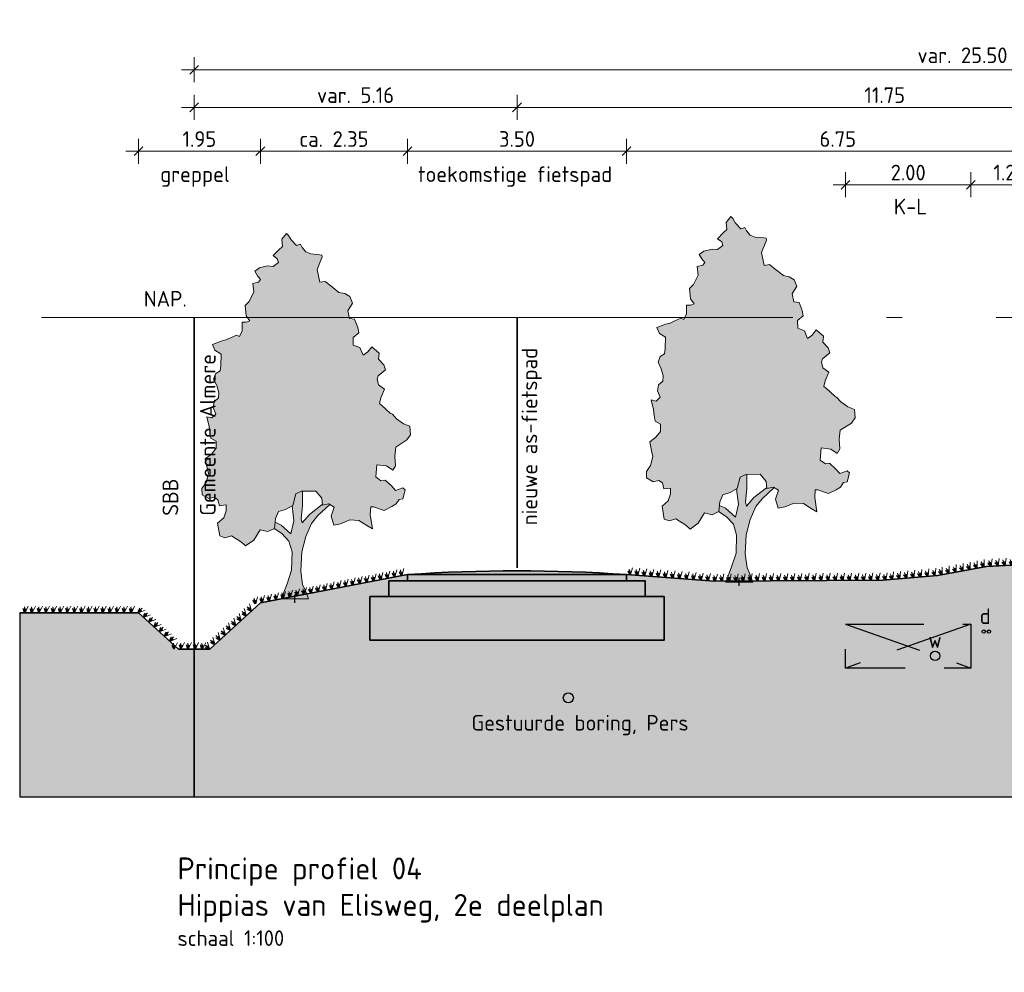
# Model space of a CAD drawing. Header units: metres. Extents: x 150805 to 161014, y 478675 to 486369.
# Tile 29 of 35: x 160898 to 160914, y 478706 to 478721. Entities that reach past the tile are written whole.
import ezdxf

# ---------------------------------------------------------------- set-up
doc = ezdxf.new("R2010")
doc.units = ezdxf.units.M
for name, pattern in [('AL-NAP_LIJN', [15.25, 12, -1.5, 0.25, -1.5]), ('DASHED2', [0.375, 0.25, -0.125]), ('XX-HART', [12, 4, -2, 0, -2, 4])]:
    doc.linetypes.add(name, pattern=pattern)
doc.layers.get('0').update_dxf_attribs({"lineweight": 25})
doc.layers.get('Defpoints').update_dxf_attribs({"lineweight": 25, "true_color": 0xff7fff})
for name, color, linetype, lineweight in [('N-WE-GR-BOOM-1e-A', 90, 'Continuous', 25), ('N-WE-GR-BOOM-1e-SD', 90, 'Continuous', 25), ('N-WE-VH-KANTVERHARDING-G', 7, 'Continuous', 35), ('X-XX-AL-M', 7, 'Continuous', 18), ('X-XX-AL-NAP-G', 7, 'AL-NAP_LIJN', 18), ('X-XX-AL-T25', 7, 'Continuous', 25), ('X-XX-AL-T35', 7, 'Continuous', 35)]:
    doc.layers.add(name, color=color, linetype=linetype, lineweight=lineweight)
for name, color, linetype, lineweight, true_color in [('N-WE-GR-BOOM-S', 7, 'Continuous', 40, 0x009900), ('N-WE-KG-GRENS_PERCEEL-G', 150, 'KG-PERCEEL', 35, 0x007fff), ('X-XX-AL-HARTLIJN-G', 7, 'XX-HART', 35, 0xff2e2e)]:
    doc.layers.add(name, color=color, linetype=linetype, lineweight=lineweight, true_color=true_color)
doc.layers.add('N-WE-GR-WEGEN-A', color=7, linetype='Continuous', lineweight=40, true_color=0xffd6ad, transparency=0.4)
doc.styles.add('NLCS-ISO-M100-T25', font='NLCS-ISO.ttf')
doc.styles.add('NLCS-ISO-M100-T35', font='NLCS-ISO.ttf')
doc.styles.get("Standard").update_dxf_attribs({"font": 'NLCS-ISO.ttf'})
doc.linetypes.add('KG-PERCEEL', pattern='A,5.5,-2,["P",Standard,S=1.8,R=0,X=-0.5,Y=-0.9],-2,5.5,-2,[5,NLCS.shx,S=0.75,R=0,X=0,Y=0],-2', length=19)
doc.dimstyles.new('NLCS-M100-T25-SCHRAP-X_L2_H1', dxfattribs={"dimscale": 0.1, "dimtxt": 2.5, "dimasz": 1.4, "dimexe": 2, "dimexo": 2, "dimgap": 0.7, "dimtad": 1, "dimzin": 0, "dimdsep": 46, "dimtxsty": 'NLCS-ISO-M100-T25', "dimblk": 'OBLIQUE', "dimcen": 0, "dimdle": 2, "dimclrd": 256, "dimclre": 256, "dimclrt": 256, "dimadec": 1, "dimazin": 0, "dimtfac": 1, "dimtofl": 0, "dimtmove": 1, "dimatfit": 0, "dimldrblk": 'OBLIQUE', "dimfxl": 2, "dimfxlon": 1, "dimtfill": 1, "dimtfillclr": 254, "dimtolj": 1, "dimtzin": 0, "dimlwd": 18, "dimlwe": 18, "dimarcsym": 0})

# ---------------------------------------------------------------- blocks, each defined once
blk = doc.blocks.new('_Oblique')
at = {"color": 0, "linetype": 'ByBlock', "lineweight": -2}
blk.add_line((-0.5, -0.5), (0.5, 0.5), dxfattribs=at)
blk = doc.blocks.new('*D97')
at = {"layer": 'Defpoints', "color": 0, "transparency": 16777216}
for p in [(160906.024, 478719.78), (160917.774, 478719.286), (160906.024, 478716.423)]:
    blk.add_point(p, dxfattribs=at)
at = {"layer": 'X-XX-AL-M', "linetype": 'Continuous', "lineweight": 18, "transparency": 16777216}
for p, q in [((160906.024, 478719.58), (160906.024, 478719.98)), ((160917.774, 478719.58), (160917.774, 478719.98)), ((160917.974, 478719.78), (160905.824, 478719.78))]:
    blk.add_line(p, q, dxfattribs=at)
at = {"layer": 'X-XX-AL-M', "lineweight": 18, "transparency": 16777216, "xscale": 0.14, "yscale": 0.14, "zscale": 0.14, "rotation": 180}
blk.add_blockref('_Oblique', (160906.024, 478719.78), dxfattribs=at)
at = {"layer": 'X-XX-AL-M', "lineweight": 18, "transparency": 16777216, "xscale": 0.14, "yscale": 0.14, "zscale": 0.14}
blk.add_blockref('_Oblique', (160917.774, 478719.78), dxfattribs=at)
at = {"layer": 'X-XX-AL-M', "transparency": 16777216, "insert": (160911.899, 478719.975), "char_height": 0.25, "attachment_point": 5, "style": 'NLCS-ISO-M100-T25', "bg_fill": 3, "box_fill_scale": 1.1, "bg_fill_color": 256, "bg_fill_true_color": 13158600, "bg_fill_transparency": 0}
blk.add_mtext('\\A1;11.75', dxfattribs=at)
blk = doc.blocks.new('*D98')
at = {"layer": 'Defpoints', "color": 0, "transparency": 16777216}
for p in [(160904.274, 478719.079), (160904.274, 478712.257), (160901.923, 478711.859)]:
    blk.add_point(p, dxfattribs=at)
at = {"layer": 'X-XX-AL-M', "linetype": 'Continuous', "lineweight": 18, "transparency": 16777216}
for p, q in [((160901.923, 478718.879), (160901.923, 478719.279)), ((160904.274, 478718.879), (160904.274, 478719.279)), ((160901.723, 478719.079), (160904.474, 478719.079))]:
    blk.add_line(p, q, dxfattribs=at)
at = {"layer": 'X-XX-AL-M', "lineweight": 18, "transparency": 16777216, "xscale": 0.14, "yscale": 0.14, "zscale": 0.14, "rotation": 180}
blk.add_blockref('_Oblique', (160901.923, 478719.079), dxfattribs=at)
at = {"layer": 'X-XX-AL-M', "lineweight": 18, "transparency": 16777216, "xscale": 0.14, "yscale": 0.14, "zscale": 0.14}
blk.add_blockref('_Oblique', (160904.274, 478719.079), dxfattribs=at)
at = {"layer": 'X-XX-AL-M', "transparency": 16777216, "insert": (160903.098, 478719.274), "char_height": 0.25, "attachment_point": 5, "style": 'NLCS-ISO-M100-T25', "bg_fill": 3, "box_fill_scale": 1.1, "bg_fill_color": 256, "bg_fill_true_color": 13158600, "bg_fill_transparency": 0}
blk.add_mtext('\\A1;ca. 2.35', dxfattribs=at)
blk = doc.blocks.new('*D99')
at = {"layer": 'Defpoints', "color": 0, "transparency": 16777216}
for p in [(160907.774, 478719.079), (160904.274, 478712.257), (160907.774, 478712.257)]:
    blk.add_point(p, dxfattribs=at)
at = {"layer": 'X-XX-AL-M', "linetype": 'Continuous', "lineweight": 18, "transparency": 16777216}
for p, q in [((160904.274, 478718.879), (160904.274, 478719.279)), ((160907.774, 478718.879), (160907.774, 478719.279)), ((160904.074, 478719.079), (160907.974, 478719.079))]:
    blk.add_line(p, q, dxfattribs=at)
at = {"layer": 'X-XX-AL-M', "lineweight": 18, "transparency": 16777216, "xscale": 0.14, "yscale": 0.14, "zscale": 0.14, "rotation": 180}
blk.add_blockref('_Oblique', (160904.274, 478719.079), dxfattribs=at)
at = {"layer": 'X-XX-AL-M', "lineweight": 18, "transparency": 16777216, "xscale": 0.14, "yscale": 0.14, "zscale": 0.14}
blk.add_blockref('_Oblique', (160907.774, 478719.079), dxfattribs=at)
at = {"layer": 'X-XX-AL-M', "transparency": 16777216, "insert": (160906.024, 478719.274), "char_height": 0.25, "attachment_point": 5, "style": 'NLCS-ISO-M100-T25', "bg_fill": 3, "box_fill_scale": 1.1, "bg_fill_color": 256, "bg_fill_true_color": 13158600, "bg_fill_transparency": 0}
blk.add_mtext('\\A1;3.50', dxfattribs=at)
blk = doc.blocks.new('*D100')
at = {"layer": 'Defpoints', "color": 0, "transparency": 16777216}
for p in [(160914.524, 478719.079), (160914.524, 478712.926), (160907.774, 478712.257)]:
    blk.add_point(p, dxfattribs=at)
at = {"layer": 'X-XX-AL-M', "linetype": 'Continuous', "lineweight": 18, "transparency": 16777216}
for p, q in [((160907.774, 478718.879), (160907.774, 478719.279)), ((160914.524, 478718.879), (160914.524, 478719.279)), ((160907.574, 478719.079), (160914.724, 478719.079))]:
    blk.add_line(p, q, dxfattribs=at)
at = {"layer": 'X-XX-AL-M', "lineweight": 18, "transparency": 16777216, "xscale": 0.14, "yscale": 0.14, "zscale": 0.14, "rotation": 180}
blk.add_blockref('_Oblique', (160907.774, 478719.079), dxfattribs=at)
at = {"layer": 'X-XX-AL-M', "lineweight": 18, "transparency": 16777216, "xscale": 0.14, "yscale": 0.14, "zscale": 0.14}
blk.add_blockref('_Oblique', (160914.524, 478719.079), dxfattribs=at)
at = {"layer": 'X-XX-AL-M', "transparency": 16777216, "insert": (160911.149, 478719.274), "char_height": 0.25, "attachment_point": 5, "style": 'NLCS-ISO-M100-T25', "bg_fill": 3, "box_fill_scale": 1.1, "bg_fill_color": 256, "bg_fill_true_color": 13158600, "bg_fill_transparency": 0}
blk.add_mtext('\\A1;6.75', dxfattribs=at)
blk = doc.blocks.new('*D103')
at = {"layer": 'Defpoints', "color": 0, "transparency": 16777216}
for p in [(160926.364, 478720.38), (160900.864, 478716.423), (160926.364, 478716.423)]:
    blk.add_point(p, dxfattribs=at)
at = {"layer": 'X-XX-AL-M', "linetype": 'Continuous', "lineweight": 18, "transparency": 16777216}
for p, q in [((160900.864, 478720.18), (160900.864, 478720.58)), ((160926.364, 478720.18), (160926.364, 478720.58)), ((160900.664, 478720.38), (160926.564, 478720.38))]:
    blk.add_line(p, q, dxfattribs=at)
at = {"layer": 'X-XX-AL-M', "lineweight": 18, "transparency": 16777216, "xscale": 0.14, "yscale": 0.14, "zscale": 0.14, "rotation": 180}
blk.add_blockref('_Oblique', (160900.864, 478720.38), dxfattribs=at)
at = {"layer": 'X-XX-AL-M', "lineweight": 18, "transparency": 16777216, "xscale": 0.14, "yscale": 0.14, "zscale": 0.14}
blk.add_blockref('_Oblique', (160926.364, 478720.38), dxfattribs=at)
at = {"layer": 'X-XX-AL-M', "transparency": 16777216, "insert": (160913.614, 478720.6), "char_height": 0.25, "attachment_point": 5, "style": 'NLCS-ISO-M100-T25', "bg_fill": 3, "box_fill_scale": 1.1, "bg_fill_color": 256, "bg_fill_true_color": 13158600, "bg_fill_transparency": 0}
blk.add_mtext('\\A1;var. 25.50 (RVB)', dxfattribs=at)
blk = doc.blocks.new('*D104')
at = {"layer": 'Defpoints', "color": 0, "transparency": 16777216}
for p in [(160900.864, 478719.78), (160900.864, 478716.423), (160906.024, 478716.423)]:
    blk.add_point(p, dxfattribs=at)
at = {"layer": 'X-XX-AL-M', "linetype": 'Continuous', "lineweight": 18, "transparency": 16777216}
for p, q in [((160900.864, 478719.58), (160900.864, 478719.98)), ((160906.024, 478719.58), (160906.024, 478719.98)), ((160906.224, 478719.78), (160900.664, 478719.78))]:
    blk.add_line(p, q, dxfattribs=at)
at = {"layer": 'X-XX-AL-M', "lineweight": 18, "transparency": 16777216, "xscale": 0.14, "yscale": 0.14, "zscale": 0.14, "rotation": 180}
blk.add_blockref('_Oblique', (160900.864, 478719.78), dxfattribs=at)
at = {"layer": 'X-XX-AL-M', "lineweight": 18, "transparency": 16777216, "xscale": 0.14, "yscale": 0.14, "zscale": 0.14}
blk.add_blockref('_Oblique', (160906.024, 478719.78), dxfattribs=at)
at = {"layer": 'X-XX-AL-M', "transparency": 16777216, "insert": (160903.444, 478719.975), "char_height": 0.25, "attachment_point": 5, "style": 'NLCS-ISO-M100-T25', "bg_fill": 3, "box_fill_scale": 1.1, "bg_fill_color": 256, "bg_fill_true_color": 13158600, "bg_fill_transparency": 0}
blk.add_mtext('\\A1;var. 5.16', dxfattribs=at)
blk = doc.blocks.new('*D105')
at = {"layer": 'Defpoints', "linetype": 'Continuous', "lineweight": 18, "transparency": 16777216}
for p, q in [((160911.274, 478718.343), (160911.274, 478718.743)), ((160913.274, 478718.343), (160913.274, 478718.743)), ((160911.074, 478718.543), (160913.474, 478718.543))]:
    blk.add_line(p, q, dxfattribs=at)
at = {"layer": 'Defpoints', "color": 0, "transparency": 16777216}
for p in [(160913.274, 478718.543), (160911.274, 478711.519), (160913.274, 478711.519)]:
    blk.add_point(p, dxfattribs=at)
at = {"layer": 'Defpoints', "lineweight": 18, "transparency": 16777216, "xscale": 0.14, "yscale": 0.14, "zscale": 0.14, "rotation": 180}
blk.add_blockref('_Oblique', (160911.274, 478718.543), dxfattribs=at)
at = {"layer": 'Defpoints', "lineweight": 18, "transparency": 16777216, "xscale": 0.14, "yscale": 0.14, "zscale": 0.14}
blk.add_blockref('_Oblique', (160913.274, 478718.543), dxfattribs=at)
at = {"layer": 'Defpoints', "transparency": 16777216, "insert": (160912.274, 478718.738), "char_height": 0.25, "attachment_point": 5, "style": 'NLCS-ISO-M100-T25', "bg_fill": 3, "box_fill_scale": 1.1, "bg_fill_color": 256, "bg_fill_true_color": 13158600, "bg_fill_transparency": 0}
blk.add_mtext('\\A1;2.00', dxfattribs=at)
blk = doc.blocks.new('*D106')
at = {"layer": 'Defpoints', "linetype": 'Continuous', "lineweight": 18, "transparency": 16777216}
for p, q in [((160913.274, 478718.343), (160913.274, 478718.743)), ((160914.524, 478718.343), (160914.524, 478718.743)), ((160913.074, 478718.543), (160914.724, 478718.543))]:
    blk.add_line(p, q, dxfattribs=at)
at = {"layer": 'Defpoints', "color": 0, "transparency": 16777216}
for p in [(160914.524, 478718.543), (160914.524, 478712.926), (160913.274, 478711.28)]:
    blk.add_point(p, dxfattribs=at)
at = {"layer": 'Defpoints', "lineweight": 18, "transparency": 16777216, "xscale": 0.14, "yscale": 0.14, "zscale": 0.14, "rotation": 180}
blk.add_blockref('_Oblique', (160913.274, 478718.543), dxfattribs=at)
at = {"layer": 'Defpoints', "lineweight": 18, "transparency": 16777216, "xscale": 0.14, "yscale": 0.14, "zscale": 0.14}
blk.add_blockref('_Oblique', (160914.524, 478718.543), dxfattribs=at)
at = {"layer": 'Defpoints', "transparency": 16777216, "insert": (160913.899, 478718.738), "char_height": 0.25, "attachment_point": 5, "style": 'NLCS-ISO-M100-T25', "bg_fill": 3, "box_fill_scale": 1.1, "bg_fill_color": 256, "bg_fill_true_color": 13158600, "bg_fill_transparency": 0}
blk.add_mtext('\\A1;1.25', dxfattribs=at)
blk = doc.blocks.new('SGR-BOOM_S01_V_ZIJ-D')
at = {"layer": 'N-WE-GR-BOOM-1e-A', "transparency": 33554585}
h = blk.add_hatch(color=256, dxfattribs=at)
h.dxf.hatch_style = 1
h.set_gradient(color1=(254, 204, 102), color2=(108, 181, 90), tint=1, name='CYLINDER')
h.paths.add_polyline_path([(-1.056, 11.496), (-0.874, 11.68), (-0.792, 11.622), (-0.684, 11.475), (-0.477, 11.294), (-0.312, 11.337), (-0.253, 11.231), (-0.105, 11.091), (0.102, 11.028), (0.349, 11.012), (0.538, 10.99), (0.556, 10.931), (0.353, 10.535), (0.462, 10.124), (0.668, 10.149), (0.893, 10.004), (1.224, 9.8), (1.454, 9.761), (1.661, 9.663), (1.763, 9.457), (1.582, 9.209), (1.643, 8.962), (1.849, 8.94), (1.975, 8.676), (2.018, 8.511), (1.795, 8.362), (1.797, 8.115), (2.062, 8.035), (2.188, 7.789), (2.376, 7.896), (2.539, 8.062), (2.829, 7.858), (2.807, 7.67), (3.015, 7.489), (3.081, 7.325), (2.794, 7.134), (2.753, 7.034), (2.796, 6.845), (3.044, 6.706), (2.899, 6.434), (2.842, 6.251), (2.942, 6.187), (3.274, 5.943), (3.357, 5.902), (3.523, 5.762), (3.795, 5.599), (4.06, 5.519), (4.086, 5.248), (3.94, 5.082), (3.489, 4.855), (3.45, 4.566), (3.476, 4.254), (3.371, 4.112), (3.122, 4.252), (2.734, 4.29), (2.695, 3.901), (2.902, 3.779), (3.067, 3.798), (3.316, 3.611), (3.482, 3.471), (3.77, 3.556), (3.87, 3.492), (3.772, 3.203), (3.625, 3.184), (3.503, 3.036), (3.339, 2.952), (3.033, 2.826), (2.597, 2.946), (2.497, 2.946), (2.475, 2.698), (2.561, 2.246), (2.337, 2.35), (2.023, 2.512), (1.652, 2.527), (1.282, 2.4), (1.018, 2.357), (0.91, 2.645), (1.031, 2.934), (0.824, 3.038), (0.559, 2.995), (0.534, 3.219), (0.303, 3.447), (-0.274, 3.442), (-0.497, 3.358), (-0.618, 2.986), (-0.906, 2.86), (-1.193, 2.793), (-1.315, 2.568), (-1.354, 2.256), (-1.624, 2.154), (-1.931, 2.21), (-2.175, 1.879), (-2.504, 1.694), (-2.669, 1.816), (-3.066, 2.019), (-3.33, 1.952), (-3.536, 2.015), (-3.622, 2.427), (-3.376, 2.593), (-3.278, 2.818), (-3.279, 3.006), (-3.544, 2.981), (-3.61, 3.169), (-3.752, 3.25), (-3.981, 3.207), (-4.247, 3.328), (-4.249, 3.535), (-4.086, 3.724), (-3.988, 4.013), (-4.048, 4.195), (-4.115, 4.483), (-3.869, 4.633), (-3.682, 4.817), (-3.684, 5.046), (-3.891, 5.145), (-3.933, 5.333), (-3.958, 5.515), (-4.061, 5.826), (-3.854, 5.787), (-3.691, 5.912), (-3.798, 6.117), (-3.758, 6.3), (-3.595, 6.425), (-3.572, 6.59), (-3.657, 6.818), (-3.782, 7.024), (-3.701, 7.207), (-3.519, 7.291), (-3.497, 7.456), (-3.482, 7.827), (-3.73, 7.948), (-3.832, 8.136), (-3.485, 8.239), (-3.297, 8.281), (-3.115, 8.348), (-2.868, 8.432), (-2.745, 8.392), (-2.64, 8.575), (-2.642, 8.846), (-2.477, 8.847), (-2.336, 8.889), (-2.479, 9.053), (-2.523, 9.383), (-2.359, 9.507), (-2.179, 9.815), (-2.222, 10.085), (-1.993, 10.128), (-1.911, 10.212), (-2.036, 10.334), (-2.143, 10.475), (-1.955, 10.582), (-1.626, 10.644), (-1.402, 10.628), (-1.197, 10.753), (-1.239, 10.876), (-1.405, 10.975), (-1.177, 11.165), (-1.036, 11.266)])
h = blk.add_hatch(color=256, dxfattribs=at)
h.dxf.hatch_style = 1
h.set_gradient(color1=(99, 100, 102), color2=(88, 186, 72), tint=1, name='INVCURVED')
h.paths.add_polyline_path([(-0.098, 2.001), (0.128, 2.415), (0.374, 2.664), (0.861, 3.02), (0.824, 3.038), (0.559, 2.995), (0.557, 3.016), (0.044, 2.703), (-0.243, 2.43), (-0.285, 2.553), (-0.229, 2.989), (-0.233, 3.442), (-0.274, 3.442), (-0.497, 3.358), (-0.618, 2.986), (-0.646, 2.974), (-0.573, 2.492), (-0.693, 2.079), (-1.09, 2.364), (-1.33, 2.45), (-1.356, 2.244), (-1.064, 2.093), (-0.774, 1.848), (-0.648, 1.502), (-0.667, 0.925), (-0.846, 0.488), (-1.08, 0), (0, 0), (-0.126, 0.287), (-0.227, 0.452), (-0.296, 0.904), (-0.259, 1.505)])
at = {"lineweight": 0}
for p, q in [((-0.233, 3.442), (-0.229, 2.989)), ((-0.573, 2.492), (-0.646, 2.974)), ((-0.229, 2.989), (-0.285, 2.553)), ((0.044, 2.703), (0.557, 3.016)), ((0.861, 3.02), (0.374, 2.664)), ((-0.285, 2.553), (-0.243, 2.43)), ((-0.243, 2.43), (0.044, 2.703)), ((0.374, 2.664), (0.128, 2.415)), ((-1.368, 2.251), (-1.064, 2.093)), ((-1.33, 2.45), (-1.09, 2.364)), ((-1.09, 2.364), (-0.693, 2.079)), ((-0.693, 2.079), (-0.573, 2.492)), ((0.128, 2.415), (-0.098, 2.001)), ((-1.064, 2.093), (-0.774, 1.848)), ((-0.098, 2.001), (-0.259, 1.505)), ((-0.774, 1.848), (-0.648, 1.502)), ((-0.648, 1.502), (-0.667, 0.925)), ((-0.259, 1.505), (-0.296, 0.904)), ((-0.667, 0.925), (-0.846, 0.488)), ((-0.296, 0.904), (-0.227, 0.452)), ((-0.846, 0.488), (-1.08, 0)), ((-0.227, 0.452), (-0.126, 0.287)), ((-1.08, 0), (0, 0)), ((-0.126, 0.287), (0, 0))]:
    blk.add_line(p, q, dxfattribs=at)
at = {"lineweight": 0, "flags": 128}
blk.add_lwpolyline([(-1.056, 11.496), (-0.874, 11.68), (-0.792, 11.622), (-0.684, 11.475), (-0.477, 11.294), (-0.312, 11.337), (-0.253, 11.231), (-0.105, 11.091), (0.102, 11.028), (0.349, 11.012), (0.538, 10.99), (0.556, 10.931), (0.353, 10.535), (0.462, 10.124), (0.668, 10.149), (0.893, 10.004), (1.224, 9.8), (1.454, 9.761), (1.661, 9.663), (1.763, 9.457), (1.582, 9.209), (1.643, 8.962), (1.849, 8.94), (1.975, 8.676), (2.018, 8.511), (1.795, 8.362), (1.797, 8.115), (2.062, 8.035), (2.188, 7.789), (2.376, 7.896), (2.539, 8.062), (2.829, 7.858), (2.807, 7.67), (3.015, 7.489), (3.081, 7.325), (2.794, 7.134), (2.753, 7.034), (2.796, 6.845), (3.044, 6.706), (2.899, 6.434), (2.842, 6.251), (2.942, 6.187), (3.274, 5.943), (3.357, 5.902), (3.523, 5.762), (3.795, 5.599), (4.06, 5.519), (4.086, 5.248), (3.94, 5.082), (3.489, 4.855), (3.45, 4.566), (3.476, 4.254), (3.371, 4.112), (3.122, 4.252), (2.734, 4.29), (2.695, 3.901), (2.902, 3.779), (3.067, 3.798), (3.316, 3.611), (3.482, 3.471), (3.77, 3.556), (3.87, 3.492), (3.772, 3.203), (3.625, 3.184), (3.503, 3.036), (3.339, 2.952), (3.033, 2.826), (2.597, 2.946), (2.497, 2.946), (2.475, 2.698), (2.561, 2.246), (2.337, 2.35), (2.023, 2.512), (1.652, 2.527), (1.282, 2.4), (1.018, 2.357), (0.91, 2.645), (1.031, 2.934), (0.824, 3.038), (0.559, 2.995), (0.534, 3.219), (0.303, 3.447), (-0.274, 3.442), (-0.497, 3.358), (-0.618, 2.986), (-0.906, 2.86), (-1.193, 2.793), (-1.315, 2.568), (-1.354, 2.256), (-1.624, 2.154), (-1.931, 2.21), (-2.175, 1.879), (-2.504, 1.694), (-2.669, 1.816), (-3.066, 2.019), (-3.33, 1.952), (-3.536, 2.015), (-3.622, 2.427), (-3.376, 2.593), (-3.278, 2.818), (-3.279, 3.006), (-3.544, 2.981), (-3.61, 3.169), (-3.752, 3.25), (-3.981, 3.207), (-4.247, 3.328), (-4.249, 3.535), (-4.086, 3.724), (-3.988, 4.013), (-4.048, 4.195), (-4.115, 4.483), (-3.869, 4.633), (-3.682, 4.817), (-3.684, 5.046), (-3.891, 5.145), (-3.933, 5.333), (-3.958, 5.515), (-4.061, 5.826), (-3.854, 5.787), (-3.691, 5.912), (-3.798, 6.117), (-3.758, 6.3), (-3.595, 6.425), (-3.572, 6.59), (-3.657, 6.818), (-3.782, 7.024), (-3.701, 7.207), (-3.519, 7.291), (-3.497, 7.456), (-3.482, 7.827), (-3.73, 7.948), (-3.832, 8.136), (-3.485, 8.239), (-3.297, 8.281), (-3.115, 8.348), (-2.868, 8.432), (-2.745, 8.392), (-2.64, 8.575), (-2.642, 8.846), (-2.477, 8.847), (-2.336, 8.889), (-2.479, 9.053), (-2.523, 9.383), (-2.359, 9.507), (-2.179, 9.815), (-2.222, 10.085), (-1.993, 10.128), (-1.911, 10.212), (-2.036, 10.334), (-2.143, 10.475), (-1.955, 10.582), (-1.626, 10.644), (-1.402, 10.628), (-1.197, 10.753), (-1.239, 10.876), (-1.405, 10.975), (-1.177, 11.165), (-1.036, 11.266)], close=True, dxfattribs=at)
at = {"layer": 'Defpoints'}
blk.add_line((-0.54, -0.119), (-0.54, 0.13), dxfattribs=at)
blk = doc.blocks.new('*D259')
at = {"layer": 'Defpoints', "color": 0, "transparency": 16777216}
for p in [(160899.975, 478719.079), (160901.923, 478711.859), (160899.975, 478711.703)]:
    blk.add_point(p, dxfattribs=at)
at = {"layer": 'X-XX-AL-M', "linetype": 'Continuous', "lineweight": 18, "transparency": 16777216}
for p, q in [((160899.975, 478718.879), (160899.975, 478719.279)), ((160901.923, 478718.879), (160901.923, 478719.279)), ((160902.123, 478719.079), (160899.775, 478719.079))]:
    blk.add_line(p, q, dxfattribs=at)
at = {"layer": 'X-XX-AL-M', "lineweight": 18, "transparency": 16777216, "xscale": 0.14, "yscale": 0.14, "zscale": 0.14, "rotation": 180}
blk.add_blockref('_Oblique', (160899.975, 478719.079), dxfattribs=at)
at = {"layer": 'X-XX-AL-M', "lineweight": 18, "transparency": 16777216, "xscale": 0.14, "yscale": 0.14, "zscale": 0.14}
blk.add_blockref('_Oblique', (160901.923, 478719.079), dxfattribs=at)
at = {"layer": 'X-XX-AL-M', "transparency": 16777216, "insert": (160900.949, 478719.274), "char_height": 0.25, "attachment_point": 5, "style": 'NLCS-ISO-M100-T25', "bg_fill": 3, "box_fill_scale": 1.1, "bg_fill_color": 256, "bg_fill_true_color": 13158600, "bg_fill_transparency": 0}
blk.add_mtext('\\A1;1.95', dxfattribs=at)
blk = doc.blocks.new('Gras-01')
at = {"layer": 'N-WE-GR-BOOM-S', "color": 85, "lineweight": 9, "true_color": 0x58ba48}
for p, q in [((0, 0), (0.004, 0.063)), ((0.003, 0), (0.034, 0.114))]:
    blk.add_line(p, q, dxfattribs=at)
at = {"layer": 'N-WE-GR-BOOM-S', "color": 85, "lineweight": 9, "true_color": 0x58ba48, "flags": 128}
for points in [[(-0.042, 0.06, 0.10285), (-0.006, 0)], [(-0.042, 0.06, -0.10285), (-0.006, 0)], [(-0.002, 0, -0.071887), (-0.022, 0.092)], [(-0.002, 0, 0.071887), (-0.022, 0.092)]]:
    blk.add_lwpolyline(points, format="xyb", dxfattribs=at)
blk = doc.blocks.new('*U262')
at = {"layer": 'N-WE-VH-KANTVERHARDING-G', "rotation": 169.0725322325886}
blk.add_blockref('Gras-01', (0.093, 0), dxfattribs=at)
blk = doc.blocks.new('*U263')
at = {"layer": 'N-WE-VH-KANTVERHARDING-G', "color": 0, "linetype": 'ByBlock', "lineweight": -2, "transparency": 16777216}
for p, rotation in [((160904.051, 478712.269), 190.9274677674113), ((160904.162, 478712.291), 190.9274677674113), ((160904.274, 478712.312), 190.9274677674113), ((160903.161, 478712.098), 190.9274677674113), ((160903.272, 478712.119), 190.9274677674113), ((160903.384, 478712.141), 190.9274677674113), ((160903.495, 478712.162), 190.9274677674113), ((160903.606, 478712.184), 190.9274677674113), ((160903.717, 478712.205), 190.9274677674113), ((160903.829, 478712.226), 190.9274677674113), ((160903.94, 478712.248), 190.9274677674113), ((160902.382, 478711.947), 190.9274677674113), ((160902.493, 478711.969), 190.9274677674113), ((160902.605, 478711.99), 190.9274677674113), ((160902.716, 478712.012), 190.9274677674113), ((160902.827, 478712.033), 190.9274677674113), ((160902.938, 478712.055), 190.9274677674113), ((160903.05, 478712.076), 190.9274677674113), ((160901.937, 478711.861), 190.9274677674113), ((160902.048, 478711.883), 190.9274677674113), ((160902.16, 478711.904), 190.9274677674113), ((160902.271, 478711.926), 190.9274677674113), ((160898.253, 478711.703), 180), ((160898.366, 478711.703), 180), ((160898.48, 478711.703), 180), ((160898.593, 478711.703), 180), ((160898.706, 478711.703), 180), ((160898.82, 478711.703), 180), ((160898.933, 478711.703), 180), ((160899.046, 478711.703), 180), ((160899.16, 478711.703), 180), ((160899.273, 478711.703), 180), ((160899.386, 478711.703), 180), ((160899.5, 478711.703), 180), ((160899.613, 478711.703), 180), ((160899.726, 478711.703), 180), ((160899.84, 478711.703), 180), ((160899.953, 478711.703), 180), ((160900.042, 478711.642), 137.749027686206), ((160900.126, 478711.566), 137.749027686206), ((160901.766, 478711.716), 222.2509723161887), ((160901.85, 478711.792), 222.2509723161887), ((160900.21, 478711.49), 137.749027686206), ((160900.294, 478711.413), 137.749027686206), ((160901.598, 478711.563), 222.2509723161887), ((160901.682, 478711.64), 222.2509723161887), ((160900.378, 478711.337), 137.749027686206), ((160900.462, 478711.261), 137.749027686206), ((160901.43, 478711.411), 222.2509723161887), ((160901.514, 478711.487), 222.2509723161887), ((160900.546, 478711.185), 137.749027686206), ((160901.263, 478711.259), 222.2509723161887), ((160901.347, 478711.335), 222.2509723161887), ((160900.635, 478711.123), 180), ((160900.749, 478711.123), 180), ((160900.862, 478711.123), 180), ((160900.975, 478711.123), 180), ((160901.088, 478711.123), 180), ((160901.179, 478711.182), 222.2509723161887)]:
    blk.add_blockref('*U262', p, dxfattribs=dict(at, rotation=rotation))
blk = doc.blocks.new('*U264')
at = {"layer": 'N-WE-VH-KANTVERHARDING-G', "rotation": 4.263318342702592}
blk.add_blockref('Gras-01', (0.063, 0), dxfattribs=at)
blk = doc.blocks.new('*U265')
at = {"layer": 'N-WE-VH-KANTVERHARDING-G', "color": 0, "linetype": 'ByBlock', "lineweight": -2, "transparency": 16777216}
for p, rotation in [((160913.309, 478712.403), 10.45032692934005), ((160913.421, 478712.424), 10.45032692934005), ((160913.532, 478712.444), 2.862297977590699), ((160913.645, 478712.449), 2.862297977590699), ((160913.758, 478712.455), 2.862297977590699), ((160913.872, 478712.461), 2.862297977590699), ((160913.985, 478712.466), 2.862297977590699), ((160914.098, 478712.472), 2.862297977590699), ((160914.211, 478712.477), 2.862297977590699), ((160914.324, 478712.483), 2.862297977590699), ((160907.774, 478712.312), 355.7366816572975), ((160907.887, 478712.304), 355.7366816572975), ((160908, 478712.296), 355.7366816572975), ((160908.113, 478712.287), 355.7366816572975), ((160908.226, 478712.279), 355.7366816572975), ((160908.339, 478712.27), 355.7366816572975), ((160908.452, 478712.262), 355.7366816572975), ((160908.565, 478712.253), 355.7366816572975), ((160912.075, 478712.241), 4.949374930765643), ((160912.188, 478712.251), 4.949374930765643), ((160912.301, 478712.261), 4.949374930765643), ((160912.413, 478712.27), 4.949374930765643), ((160912.526, 478712.28), 4.949374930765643), ((160912.639, 478712.29), 4.949374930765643), ((160912.752, 478712.301), 10.45032692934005), ((160912.863, 478712.321), 10.45032692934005), ((160912.975, 478712.342), 10.45032692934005), ((160913.086, 478712.362), 10.45032692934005), ((160913.198, 478712.383), 10.45032692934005), ((160908.678, 478712.245), 355.7366816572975), ((160908.791, 478712.237), 355.7366816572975), ((160908.904, 478712.228), 355.7366816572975), ((160909.017, 478712.22), 355.7366816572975), ((160909.13, 478712.211), 355.7366816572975), ((160909.243, 478712.208), 0.3207523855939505), ((160909.356, 478712.209), 0.3207523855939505), ((160909.469, 478712.21), 0.3207523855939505), ((160909.583, 478712.21), 0.3207523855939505), ((160909.696, 478712.211), 0.3207523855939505), ((160909.809, 478712.212), 0.3207523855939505), ((160909.923, 478712.212), 0.3207523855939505), ((160910.036, 478712.213), 0.3207523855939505), ((160910.149, 478712.213), 0.3207523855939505), ((160910.263, 478712.214), 0.3207523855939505), ((160910.376, 478712.215), 0.3207523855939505), ((160910.489, 478712.215), 0.3207523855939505), ((160910.602, 478712.216), 0.3207523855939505), ((160910.716, 478712.217), 0.3207523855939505), ((160910.829, 478712.217), 0.3207523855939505), ((160910.942, 478712.218), 0.3207523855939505), ((160911.056, 478712.219), 0.3207523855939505), ((160911.169, 478712.219), 0.3207523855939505), ((160911.282, 478712.22), 0.3207523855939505), ((160911.396, 478712.22), 0.3207523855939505), ((160911.509, 478712.221), 0.3207523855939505), ((160911.622, 478712.222), 0.3207523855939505), ((160911.736, 478712.222), 0.3207523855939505), ((160911.849, 478712.223), 0.3207523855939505), ((160911.962, 478712.231), 4.949374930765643)]:
    blk.add_blockref('*U264', p, dxfattribs=dict(at, rotation=rotation))

msp = doc.modelspace()

# ---------------------------------------------------------------- hatches: boundary and pattern name
at = {"layer": 'N-WE-GR-WEGEN-A', "true_color": 0xf8991e, "transparency": 33554534}
h = msp.add_hatch(color=30, dxfattribs=at)
h.dxf.hatch_style = 1
h.set_gradient(color1=(248, 153, 30), color2=(241, 235, 31), name='INVCURVED')
h.paths.add_polyline_path([(160927.443, 478712.203), (160926.364, 478711.123), (160925.864, 478711.123), (160924.676, 478712.31), (160921.024, 478712.491), (160921.024, 478712.359), (160914.524, 478712.359), (160914.524, 478712.493), (160913.525, 478712.443), (160912.742, 478712.299), (160911.868, 478712.223), (160909.174, 478712.208), (160907.774, 478712.312), (160907.774, 478712.212), (160908.074, 478712.212), (160908.074, 478711.962), (160908.374, 478711.962), (160908.374, 478711.262), (160903.674, 478711.262), (160903.674, 478711.962), (160903.974, 478711.962), (160903.974, 478712.212), (160904.274, 478712.212), (160904.274, 478712.312), (160901.923, 478711.859), (160901.114, 478711.123), (160900.614, 478711.123), (160899.975, 478711.703), (160898.078, 478711.703), (160898.078, 478708.76), (160929.735, 478708.76), (160929.746, 478711.376), (160927.495, 478711.324), (160927.495, 478711.824), (160927.745, 478711.83), (160927.745, 478712.079), (160928.045, 478712.087), (160928.045, 478712.22)])
at = {"layer": 'N-WE-GR-WEGEN-A', "true_color": 0x939598, "transparency": 33554559}
h = msp.add_hatch(color=252, dxfattribs=at)
h.dxf.hatch_style = 1
h.paths.add_polyline_path([(160904.274, 478712.312), (160907.774, 478712.312, 0.034691)])
at = {"layer": 'N-WE-GR-WEGEN-A', "true_color": 0xfeeab9, "transparency": 33554559}
h = msp.add_hatch(color=254, dxfattribs=at)
h.dxf.hatch_style = 1
h.paths.add_polyline_path([(160908.074, 478712.212), (160903.974, 478712.212), (160903.974, 478711.962), (160908.074, 478711.962)])
at = {"layer": 'N-WE-GR-WEGEN-A', "true_color": 0x939598, "transparency": 33554559}
h = msp.add_hatch(color=252, dxfattribs=at)
h.dxf.hatch_style = 1
h.paths.add_polyline_path([(160907.774, 478712.312), (160904.274, 478712.312), (160904.274, 478712.212), (160907.774, 478712.212)])
at = {"layer": 'N-WE-GR-WEGEN-A', "true_color": 0xfeeab9, "transparency": 33554559}
h = msp.add_hatch(color=254, dxfattribs=at)
h.dxf.hatch_style = 1
h.paths.add_polyline_path([(160908.374, 478711.962), (160903.674, 478711.962), (160903.674, 478711.262), (160908.374, 478711.262)])

# ---------------------------------------------------------------- linework, layer by layer
at = {"layer": 'Defpoints', "color": 5, "true_color": 0x0000ff}
msp.add_circle((160912.704, 478711.012), 0.075, dxfattribs=at)
at = {"layer": 'Defpoints', "color": 6, "true_color": 0xff00ff}
msp.add_circle((160906.844, 478710.343), 0.08, dxfattribs=at)
at = {"layer": 'N-WE-KG-GRENS_PERCEEL-G'}
msp.add_line((160900.864, 478716.423), (160900.864, 478708.76), dxfattribs=at)
at = {"layer": 'N-WE-VH-KANTVERHARDING-G', "flags": 128}
msp.add_lwpolyline([(160914.524, 478712.493), (160913.525, 478712.443), (160912.742, 478712.299), (160911.868, 478712.223), (160909.174, 478712.208), (160907.774, 478712.312)], dxfattribs=at)

# ---------------------------------------------------------------- block references
at = {"layer": 'N-WE-GR-BOOM-1e-SD', "xscale": 0.4, "yscale": 0.5, "zscale": 0.5}
for p in [(160909.79, 478712.193), (160902.69, 478711.923)]:
    msp.add_blockref('SGR-BOOM_S01_V_ZIJ-D', p, dxfattribs=at)

# ---------------------------------------------------------------- texts
at = {"layer": 'Defpoints', "style": 'NLCS-ISO-M100-T25'}
for s, p in [('K-L', (160912.044, 478718.069)), ('w', (160912.596, 478711.141)), ('Gestuurde boring, Pers', (160905.296, 478709.819))]:
    msp.add_text(s, height=0.25, dxfattribs=at).set_placement(p)
at = {"layer": 'X-XX-AL-T25', "color": 240, "true_color": 0xed1f24, "style": 'NLCS-ISO-M100-T25'}
for s, p in [('Gemeente Almere', (160901.208, 478713.253)), ('SBB', (160900.611, 478713.253))]:
    msp.add_text(s, height=0.25, rotation=90, dxfattribs=at).set_placement(p)
at = {"layer": 'X-XX-AL-T25', "insert": (160900.6, 478706.627), "char_height": 0.25, "attachment_point": 1, "style": 'NLCS-ISO-M100-T25'}
msp.add_mtext_dynamic_manual_height_columns('schaal 1:100', width=1.87194, gutter_width=1.25, heights=[0], dxfattribs=at)
at = {"layer": 'X-XX-AL-T35', "insert": (160900.6, 478707.791), "char_height": 0.35, "width": 9.70714, "attachment_point": 1, "style": 'NLCS-ISO-M100-T35'}
msp.add_mtext('Principe profiel 04\\PHippias van Elisweg, 2e deelplan', dxfattribs=at)

# ---------------------------------------------------------------- next in the draw order: dimensions: what is measured, and where the dimension line sits
at = {"layer": 'X-XX-AL-M'}
dim = msp.add_linear_dim(base=(160906.024, 478719.78), p1=(160917.774, 478719.286), p2=(160906.024, 478716.423), dimstyle='NLCS-M100-T25-SCHRAP-X_L2_H1', dxfattribs=at)
dim.commit()
dim.dimension.update_dxf_attribs({"geometry": '*D97', "text_midpoint": (160911.899, 478719.975)})
dim = msp.add_linear_dim(base=(160904.274, 478719.079), p1=(160901.923, 478711.859), p2=(160904.274, 478712.257), text='ca. <>', dimstyle='NLCS-M100-T25-SCHRAP-X_L2_H1', dxfattribs=at)
dim.commit()
dim.dimension.update_dxf_attribs({"geometry": '*D98', "text_midpoint": (160903.098, 478719.274)})

# ---------------------------------------------------------------- next in the draw order: linework, layer by layer
at = {"layer": 'N-WE-VH-KANTVERHARDING-G', "flags": 128}
msp.add_lwpolyline([(160903.674, 478711.262), (160903.674, 478711.962), (160908.374, 478711.962), (160908.374, 478711.262)], close=True, dxfattribs=at)

# ---------------------------------------------------------------- next in the draw order: dimensions: what is measured, and where the dimension line sits
at = {"layer": 'X-XX-AL-M'}
dim = msp.add_linear_dim(base=(160907.774, 478719.079), p1=(160904.274, 478712.257), p2=(160907.774, 478712.257), dimstyle='NLCS-M100-T25-SCHRAP-X_L2_H1', dxfattribs=at)
dim.commit()
dim.dimension.update_dxf_attribs({"geometry": '*D99', "text_midpoint": (160906.024, 478719.274)})

# ---------------------------------------------------------------- next in the draw order: linework, layer by layer
at = {"layer": 'N-WE-VH-KANTVERHARDING-G', "flags": 128}
msp.add_lwpolyline([(160898.078, 478711.703), (160899.975, 478711.703), (160900.614, 478711.123), (160901.114, 478711.123), (160901.923, 478711.859), (160904.274, 478712.312)], dxfattribs=at)

# ---------------------------------------------------------------- next in the draw order: texts
at = {"layer": 'X-XX-AL-T25', "style": 'NLCS-ISO-M100-T25'}
msp.add_text('nieuwe as-fietspad', height=0.25, rotation=90, dxfattribs=at).set_placement((160906.347, 478713.102))

# ---------------------------------------------------------------- next in the draw order: dimensions: what is measured, and where the dimension line sits
at = {"layer": 'X-XX-AL-M'}
dim = msp.add_linear_dim(base=(160914.524, 478719.079), p1=(160907.774, 478712.257), p2=(160914.524, 478712.926), dimstyle='NLCS-M100-T25-SCHRAP-X_L2_H1', dxfattribs=at)
dim.commit()
dim.dimension.update_dxf_attribs({"geometry": '*D100', "text_midpoint": (160911.149, 478719.274)})

# ---------------------------------------------------------------- next in the draw order: linework, layer by layer
at = {"layer": 'N-WE-VH-KANTVERHARDING-G', "flags": 128}
msp.add_lwpolyline([(160904.274, 478712.312, -0.034691), (160907.774, 478712.312)], format="xyb", dxfattribs=at)
for points in [[(160903.974, 478712.212), (160908.074, 478712.212), (160908.074, 478711.962), (160903.974, 478711.962)], [(160904.274, 478712.312), (160907.774, 478712.312), (160907.774, 478712.212), (160904.274, 478712.212)]]:
    msp.add_lwpolyline(points, close=True, dxfattribs=at)

# ---------------------------------------------------------------- next in the draw order: dimensions: what is measured, and where the dimension line sits
at = {"layer": 'X-XX-AL-M'}
dim = msp.add_linear_dim(base=(160926.364, 478720.38), p1=(160900.864, 478716.423), p2=(160926.364, 478716.423), text='var. <> (RVB)', dimstyle='NLCS-M100-T25-SCHRAP-X_L2_H1', dxfattribs=at)
dim.commit()
dim.dimension.update_dxf_attribs({"geometry": '*D103', "text_midpoint": (160913.614, 478720.6)})

# ---------------------------------------------------------------- next in the draw order: dimensions: what is measured, and where the dimension line sits
at = {"layer": 'Defpoints'}
dim = msp.add_linear_dim(base=(160913.274, 478718.543), p1=(160911.274, 478711.519), p2=(160913.274, 478711.519), dimstyle='NLCS-M100-T25-SCHRAP-X_L2_H1', dxfattribs=at)
dim.commit()
dim.dimension.update_dxf_attribs({"geometry": '*D105', "text_midpoint": (160912.274, 478718.738)})
at = {"layer": 'X-XX-AL-M'}
dim = msp.add_linear_dim(base=(160900.864, 478719.78), p1=(160906.024, 478716.423), p2=(160900.864, 478716.423), text='var. <>', dimstyle='NLCS-M100-T25-SCHRAP-X_L2_H1', dxfattribs=at)
dim.commit()
dim.dimension.update_dxf_attribs({"geometry": '*D104', "text_midpoint": (160903.444, 478719.975)})

# ---------------------------------------------------------------- next in the draw order: linework, layer by layer
at = {"layer": 'X-XX-AL-HARTLIJN-G'}
msp.add_line((160906.024, 478716.423), (160906.024, 478710.868), dxfattribs=at)

# ---------------------------------------------------------------- next in the draw order: texts
at = {"layer": 'X-XX-AL-T25', "style": 'NLCS-ISO-M100-T25'}
for s, p in [('greppel', (160900.323, 478718.587)), ('toekomstige fietspad', (160904.441, 478718.587)), ('NAP.', (160900.062, 478716.595))]:
    msp.add_text(s, height=0.25, dxfattribs=at).set_placement(p)

# ---------------------------------------------------------------- next in the draw order: dimensions: what is measured, and where the dimension line sits
at = {"layer": 'Defpoints'}
dim = msp.add_linear_dim(base=(160914.524, 478718.543), p1=(160913.274, 478711.28), p2=(160914.524, 478712.926), dimstyle='NLCS-M100-T25-SCHRAP-X_L2_H1', dxfattribs=at)
dim.commit()
dim.dimension.update_dxf_attribs({"geometry": '*D106', "text_midpoint": (160913.899, 478718.738)})

# ---------------------------------------------------------------- next in the draw order: linework, layer by layer
at = {"layer": 'Defpoints', "linetype": 'DASHED2', "ltscale": 5}
for p, q in [((160911.274, 478711.519), (160913.274, 478710.819)), ((160913.274, 478711.519), (160911.274, 478710.819))]:
    msp.add_line(p, q, dxfattribs=at)
at = {"layer": 'Defpoints', "flags": 128}
msp.add_lwpolyline([(160898.078, 478711.703), (160898.078, 478708.76), (160929.735, 478708.76), (160929.746, 478712.256)], dxfattribs=at)
at = {"layer": 'Defpoints', "linetype": 'DASHED2', "ltscale": 5, "flags": 128}
msp.add_lwpolyline([(160911.274, 478711.519), (160913.274, 478711.519), (160913.274, 478710.819), (160911.274, 478710.819)], close=True, dxfattribs=at)
at = {"layer": 'Defpoints', "color": 114, "true_color": 0x139b48}
for centre in [(160913.482, 478711.402), (160913.564, 478711.402)]:
    msp.add_circle(centre, 0.0261, dxfattribs=at)
at = {"layer": 'X-XX-AL-NAP-G'}
msp.add_line((160898.429, 478716.423), (160929.755, 478716.423), dxfattribs=at)

# ---------------------------------------------------------------- next in the draw order: block references
at = {"layer": 'N-WE-VH-KANTVERHARDING-G'}
msp.add_blockref('*U265', (0, 0), dxfattribs=at)

# ---------------------------------------------------------------- next in the draw order: texts
at = {"layer": 'Defpoints', "style": 'NLCS-ISO-M100-T25'}
msp.add_text('d', height=0.25, dxfattribs=at).set_placement((160913.416, 478711.522))

# ---------------------------------------------------------------- next in the draw order: dimensions: what is measured, and where the dimension line sits
at = {"layer": 'X-XX-AL-M'}
dim = msp.add_linear_dim(base=(160899.975, 478719.079), p1=(160901.923, 478711.859), p2=(160899.975, 478711.703), dimstyle='NLCS-M100-T25-SCHRAP-X_L2_H1', dxfattribs=at)
dim.commit()
dim.dimension.update_dxf_attribs({"geometry": '*D259', "text_midpoint": (160900.949, 478719.274)})

# ---------------------------------------------------------------- next in the draw order: block references
at = {"layer": 'N-WE-VH-KANTVERHARDING-G'}
msp.add_blockref('*U263', (0, 0), dxfattribs=at)

doc.saveas('drawing.dxf')
